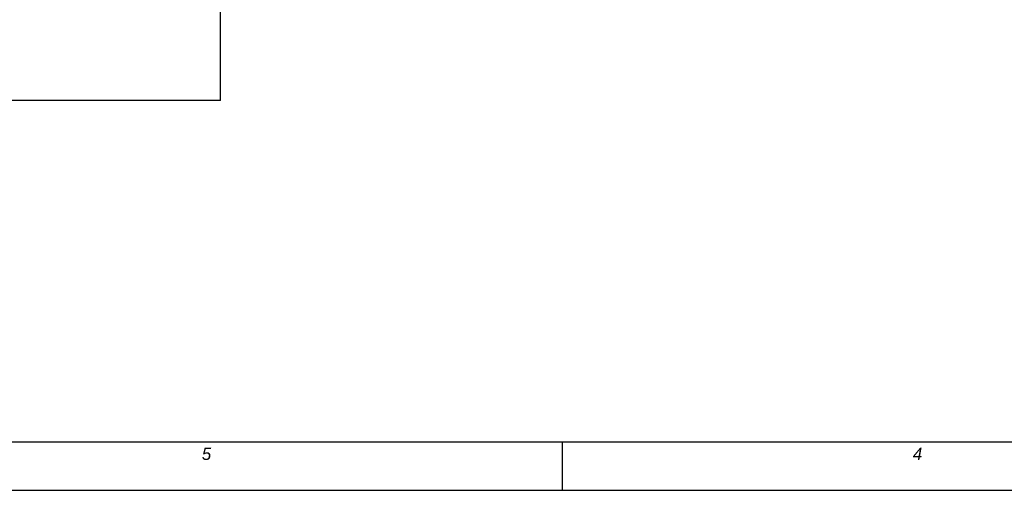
# Model space of a CAD drawing. Header units: millimetres. Extents: x 0 to 1189, y 0 to 841.
# Tile 17 of 68: x 622 to 785, y 0 to 78. Entities that reach past the tile are written whole.
import ezdxf

# ---------------------------------------------------------------- set-up
doc = ezdxf.new("R2010")
doc.units = ezdxf.units.MM
doc.header["$LTSCALE"] = 65.395
doc.layers.get('0').update_dxf_attribs({"linetype": 'CONTINUOUS'})
doc.layers.add('7_ALL_NOTE', color=7, linetype='CONTINUOUS')
doc.styles.add('TEXTSTYLE_3', font='ariali.ttf')

msp = doc.modelspace()

# ---------------------------------------------------------------- linework, layer by layer
at = {"color": 7, "linetype": 'Continuous'}
for p, q in [((655.474, 64.229), (655.474, 92.229)), ((655.474, 64.229), (393.874, 64.229)), ((8, 8), (1181, 8)), ((0, 0), (1189, 0))]:
    msp.add_line(p, q, dxfattribs=at)
at = {"color": 2, "linetype": 'Continuous'}
for p, q in [((8, 8), (1181, 8)), ((711.8, 8), (711.8, 0)), ((8, 0), (1181, 0))]:
    msp.add_line(p, q, dxfattribs=at)

# ---------------------------------------------------------------- texts
at = {"layer": '7_ALL_NOTE', "color": 1, "linetype": 'Continuous', "char_height": 2, "attachment_point": 2, "line_spacing_factor": 0.9, "style": 'TEXTSTYLE_3'}
for s, insert, width in [('5', (653.15, 7), 1.59851), ('4', (770.45, 7), 1.5539)]:
    msp.add_mtext(s, dxfattribs=dict(at, insert=insert, width=width))

doc.saveas('drawing.dxf')
